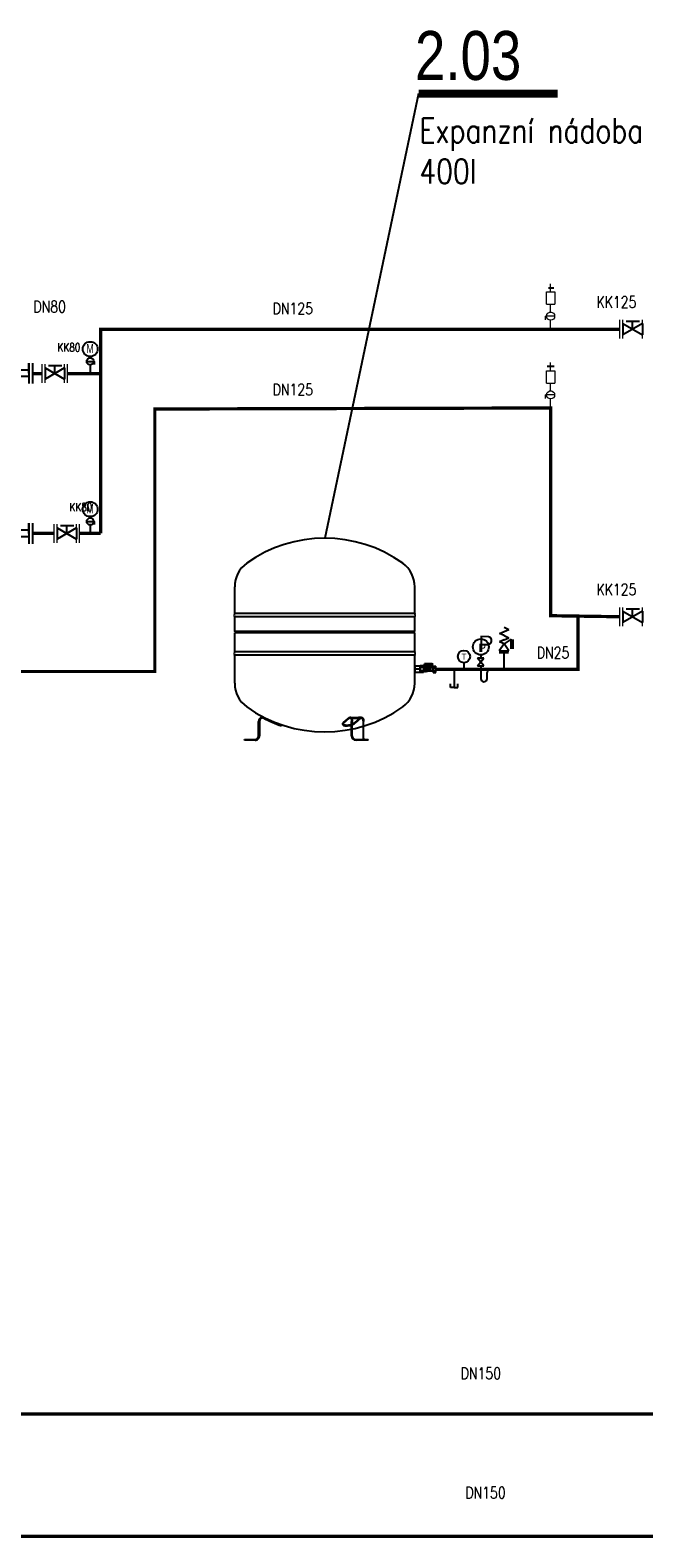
# Model space of a CAD drawing. Header units: millimetres. Extents: x -15830 to 4680139, y -28864 to 2281735.
# Tile 8 of 256: x 33718 to 37482, y 8085 to 17332. Entities that reach past the tile are written whole.
import ezdxf
from ezdxf.enums import TextEntityAlignment as Align

# ---------------------------------------------------------------- set-up
doc = ezdxf.new("R2010")
doc.units = ezdxf.units.MM
doc.linetypes.add('DASHED', pattern=[19.05, 12.7, -6.35])
for name, color, linetype in [('0 @ 100', 7, 'Continuous'), ('0 @ 50 (1)', 7, 'Continuous'), ('ARMATURY', 7, 'Continuous'), ('G armatury', 7, 'Continuous'), ('G_armatury', 7, 'Continuous'), ('NWT_UT_POZICE', 32, 'Continuous'), ('NWT_UT_PRIV', 1, 'Continuous'), ('NWT_UT_TEXT', 90, 'Continuous'), ('NWT_UT_ZARIZENI', 4, 'Continuous'), ('NWT_UT_ZARIZENÍ', 4, 'Continuous'), ('NWT_UT_ZPÁT', 150, 'DASHED'), ('UT_TEXT', 90, 'Continuous')]:
    doc.layers.add(name, color=color, linetype=linetype)
doc.layers.add('G-TECHOLOGIE', color=6, linetype='Continuous', lineweight=20)
doc.layers.add('NEKO_armatury', color=7, linetype='Continuous', lineweight=25)
doc.styles.add('ARIAL', font='arial.ttf', dxfattribs={"width": 0.8})
doc.styles.add('ROMANS', font='romans.shx', dxfattribs={"width": 0.8})
doc.styles.get("Standard").update_dxf_attribs({"font": 'arial.ttf'})

# ---------------------------------------------------------------- blocks, each defined once
blk = doc.blocks.new('ČERPADLO S PLYNULOU ZMĚNOU OTÁČEK (PŘÍRUBOVÉ)')
at = {"layer": 'NEKO_armatury', "lineweight": -3}
blk.add_hatch(color=256, dxfattribs=at).paths.add_polyline_path([(26043.94, 27754.68), (26042.58, 27752.34), (26045.29, 27752.34)])
for p, q in [((26040.79, 27758.68), (26047.09, 27758.68)), ((26047.09, 27757.43), (26040.79, 27757.43)), ((26043.94, 27757.43), (26042.06, 27757.43)), ((26043.94, 27757.43), (26042.94, 27757.43)), ((26042.94, 27757.43), (26042.94, 27755.01)), ((26043.94, 27757.43), (26045.81, 27757.43)), ((26043.94, 27757.43), (26047.09, 27757.43)), ((26043.94, 27757.43), (26044.94, 27757.43)), ((26044.94, 27757.43), (26044.94, 27755.01)), ((26040.69, 27749.05), (26043.94, 27754.68)), ((26042.46, 27752.13), (26045.41, 27752.13)), ((26042.58, 27752.34), (26045.29, 27752.34)), ((26043.94, 27754.68), (26047.19, 27749.05)), ((26040.69, 27749.05), (26047.19, 27749.05)), ((26041.2, 27749.95), (26046.67, 27749.95)), ((26041.69, 27750.8), (26046.18, 27750.8)), ((26042.12, 27751.53), (26045.76, 27751.53)), ((26047.09, 27744.43), (26040.79, 27744.43)), ((26040.79, 27743.18), (26047.09, 27743.18)), ((26043.94, 27744.43), (26042.06, 27744.43)), ((26042.94, 27744.43), (26042.94, 27746.84)), ((26043.94, 27744.43), (26042.94, 27744.43)), ((26043.94, 27744.43), (26045.81, 27744.43)), ((26043.94, 27744.43), (26047.09, 27744.43)), ((26043.94, 27744.43), (26044.94, 27744.43)), ((26044.94, 27744.43), (26044.94, 27746.84))]:
    blk.add_line(p, q, dxfattribs=at)
blk.add_circle((26043.94, 27750.93), 3.75, dxfattribs=at)
blk = doc.blocks.new('ČERPADLO-E PŘÍBUBOVÉ')
at = {"layer": 'NEKO_armatury', "lineweight": -3}
blk.add_blockref('ČERPADLO S PLYNULOU ZMĚNOU OTÁČEK (PŘÍRUBOVÉ)', (-26043.94, -27743.18), dxfattribs=at)
blk = doc.blocks.new('MKoprava')
at = {"layer": 'NWT_UT_ZARIZENI', "color": 2, "extrusion": (0, 1, 0)}
for p, q in [((259778.8, 68565), (259778.8, 68599.7)), ((259793.7, 68599.7), (259778.8, 68599.7)), ((259793.7, 68591), (259778.8, 68591)), ((259793.7, 68573.7), (259778.8, 68573.7)), ((259793.7, 68565), (259778.8, 68565)), ((259793.7, 68599.7), (259793.7, 68565)), ((259794, 68597.1), (259795.9, 68597.1)), ((259794, 68567.6), (259795.9, 68567.6)), ((259796.3, 68568), (259796.3, 68596.7)), ((259796.3, 68592.1), (259819, 68592.1)), ((259796.3, 68572.6), (259819, 68572.6)), ((259797.7, 68595.2), (259797.7, 68609.7)), ((259800.7, 68595.2), (259797.7, 68595.2)), ((259800.2, 68612.2), (259840.7, 68612.2)), ((259800.7, 68595.2), (259800.7, 68600.2)), ((259802.7, 68602.2), (259840.7, 68602.2)), ((259813.7, 68610.1), (259821.7, 68610.1)), ((259813.7, 68606.1), (259813.7, 68610.1)), ((259813.7, 68606.1), (259821.7, 68606.1)), ((259816.9, 68606.1), (259816.9, 68610.1)), ((259818.4, 68606.1), (259818.4, 68610.1)), ((259819.4, 68592.4), (259819.7, 68592.8)), ((259819.4, 68572.4), (259819.7, 68571.9)), ((259820.1, 68593.1), (259823.6, 68593.1)), ((259820.1, 68571.7), (259824.9, 68571.7)), ((259821.4, 68602.2), (259821.4, 68597.2)), ((259821.4, 68597.2), (259824.7, 68597.2)), ((259821.7, 68606.1), (259821.7, 68610.1)), ((259821.7, 68602.2), (259821.7, 68597.2)), ((259823.6, 68595.5), (259838.9, 68595.5)), ((259823.6, 68595.5), (259823.6, 68593.1)), ((259824.7, 68611.2), (259837.7, 68611.2)), ((259824.7, 68611.2), (259824.7, 68602.2)), ((259824.7, 68602.2), (259824.7, 68595.5)), ((259824.7, 68597.2), (259828.7, 68597.2)), ((259825.5, 68571.6), (259827.5, 68571)), ((259828.1, 68570.9), (259836, 68570.9)), ((259828.3, 68597.2), (259828.3, 68602.2)), ((259828.7, 68602.2), (259828.7, 68597.2)), ((259833.1, 68601.3), (259829.1, 68601.3)), ((259829.1, 68601.3), (259829.1, 68596)), ((259829.1, 68596), (259833.1, 68596)), ((259833.1, 68596), (259833.1, 68601.3)), ((259833.5, 68602.2), (259833.5, 68597.2)), ((259833.5, 68597.2), (259837.7, 68597.2)), ((259836.3, 68570.7), (259836.5, 68570.5)), ((259836.9, 68570.4), (259845.2, 68570.4)), ((259837.7, 68611.2), (259837.7, 68602.2)), ((259837.7, 68602.2), (259837.7, 68595.5)), ((259837.7, 68597.2), (259840.7, 68597.2)), ((259838.3, 68602.2), (259838.3, 68597.2)), ((259838.9, 68595.5), (259838.9, 68594.4)), ((259838.9, 68594.4), (259845.2, 68594.4)), ((259840.7, 68602.2), (259840.7, 68612.2)), ((259840.7, 68602.2), (259840.7, 68597.2)), ((259847.2, 68600.3), (259847.2, 68564.5)), ((259847.2, 68600.3), (259864.7, 68600.3)), ((259847.2, 68591.3), (259864.7, 68591.3)), ((259847.2, 68573.4), (259864.7, 68573.4)), ((259847.2, 68564.5), (259864.7, 68564.5)), ((259864.7, 68600.3), (259864.7, 68564.5))]:
    blk.add_line(p, q, dxfattribs=at)
at = {"layer": 'NWT_UT_ZARIZENI', "color": 2}
for p, q in [((259794, 68597.1), (259794, 68567.6)), ((259795.9, 68567.6), (259795.9, 68597.1)), ((259819, 68592.1), (259819, 68590.7)), ((259819, 68574), (259819, 68572.6)), ((259820.1, 68593.1), (259820.1, 68590.4)), ((259820.1, 68574.4), (259820.1, 68571.7)), ((259824.9, 68586), (259824.9, 68592.2)), ((259824.9, 68571.7), (259824.9, 68578.7)), ((259828.1, 68570.9), (259828.1, 68591.5)), ((259836, 68570.9), (259836, 68592.2)), ((259836.9, 68570.4), (259836.9, 68593.2)), ((259845.2, 68594.4), (259845.2, 68570.4))]:
    blk.add_line(p, q, dxfattribs=at)
blk.add_circle((259817.2, 68582.4), 8.5, dxfattribs=at)
at = {"layer": 'NWT_UT_ZARIZENI', "color": 2, "extrusion": (0, 0, -1)}
blk.add_circle((-259817.2, 68582.4), 2.5, dxfattribs=at)
for centre, radius, start, end in [((-259794, 68597.5), 0.4, 270, 330), ((-259794, 68567.2), 0.4, 30, 90), ((-259795.9, 68596.7), 0.4, 90, 180), ((-259795.9, 68568), 0.4, 180, 270), ((-259802.7, 68600.2), 2, 0, 90), ((-259819, 68592.6), 0.5, 210, 270), ((-259819, 68572.1), 0.5, 90, 150), ((-259820.1, 68592.6), 0.5, 30, 90), ((-259820.1, 68572.2), 0.5, 270, 330), ((-259824.9, 68569.7), 2, 90, 107.07303), ((-259828.1, 68572.9), 2, 270, 287.07303), ((-259836, 68570.4), 0.5, 90, 135), ((-259836.9, 68570.9), 0.5, 270, 315), ((-259845.2, 68596.4), 2, 180, 270), ((-259845.2, 68568.4), 2, 90, 180)]:
    blk.add_arc(centre, radius, start, end, dxfattribs=at)
at = {"layer": 'NWT_UT_ZARIZENI', "color": 2}
for centre, radius, start, end in [((259800.2, 68609.7), 2.5, 90, 180), ((259843.4, 68620.7), 33.9, 234.35798, 237.07142), ((259826, 68593.8), 2.03, 236.26508, 254.60019), ((259827.8, 68600.7), 9.06, 255.54764, 268.54011), ((259827.5, 68589.7), 1.96, 70.78832, 88.3356), ((259831.3, 68600.6), 9.67, 250.82393, 299.01315), ((259834.9, 68593.6), 1.77, 306.24369, 335.09851), ((259837.4, 68592.4), 0.951, 119.282, 149.40359), ((259824.4, 68616.9), 26.8, 297.77909, 302.6958)]:
    blk.add_arc(centre, radius, start, end, dxfattribs=at)
blk = doc.blocks.new('Vypouštěcí ventil')
at = {"layer": 'NEKO_armatury', "color": 0, "lineweight": -3}
for p, q in [((0, 0), (0, -5)), ((-1, -5), (-1, -4)), ((1, -5), (1, -4)), ((0, -5), (-1, -5)), ((0, -5), (1, -5))]:
    blk.add_line(p, q, dxfattribs=at)
blk = doc.blocks.new('TEPLOMĚR')
at = {"layer": 'NEKO_armatury', "color": 0, "lineweight": -3}
blk.add_line((0, 3.75), (0, 1.07), dxfattribs=at)
blk.add_circle((0, 6.25), 2.5, dxfattribs=at)
blk.add_text('T', height=2.5, dxfattribs=at).set_placement((0, 6.25), align=Align.MIDDLE_CENTER)
blk = doc.blocks.new('*U718')
at = {"layer": '0 @ 100', "color": 7}
blk.add_text('P', height=6.7, dxfattribs=at).set_placement((-10.06, 7.04))
at = {"layer": '0 @ 50 (1)', "color": 7}
blk.add_text('P', height=3.35, dxfattribs=at).set_placement((-10.06, 7.04))
blk = doc.blocks.new('MANOMETR SMYČKA')
at = {"layer": 'NEKO_armatury', "lineweight": -3}
for p, q in [((-7.8, 4.55), (-10.4, 4.55)), ((-10.4, 1.3), (-7.8, 4.55)), ((-7.8, 1.3), (-10.4, 4.55)), ((-10.4, 1.3), (-7.8, 1.3)), ((-9.1, 5.85), (-9.1, 4.55)), ((-9.1, 4.55), (-7.8, 4.55)), ((-9.1, 1.3), (-9.1, -3.9)), ((-5.2, 0), (0, 0)), ((-7.8, -5.2), (-7.8, -5.2)), ((-6.5, -3.9), (-6.5, -1.3))]:
    blk.add_line(p, q, dxfattribs=at)
blk.add_circle((-9.1, 9.1), 3.25, dxfattribs=at)
for centre, start, end in [((-7.8, -3.9), 180, 270), ((-7.8, -3.9), 270, 0), ((-5.2, -1.3), 90, 180)]:
    blk.add_arc(centre, 1.3, start, end, dxfattribs=at)
blk.add_blockref('*U718', (0, 0))

msp = doc.modelspace()

# ---------------------------------------------------------------- linework, layer by layer
for points in [[(36896.69, 15752.363), (36929.521, 15752.363)], [(36888.976, 15271.743), (36931.867, 15271.743)]]:
    msp.add_lwpolyline(points)
at = {"layer": 'ARMATURY'}
for p, q in [((34064.528, 15300.938), (34112.909, 15300.938)), ((34085.973, 15331.075), (34085.973, 15322.798)), ((34085.973, 15279.493), (34085.973, 15227.318)), ((34112.909, 15281.837), (34112.909, 15300.938)), ((34085.973, 14348.969), (34085.973, 14340.692)), ((34064.528, 14318.832), (34112.909, 14318.832)), ((34085.973, 14297.387), (34085.973, 14245.212)), ((34112.909, 14299.731), (34112.909, 14318.832)), ((36596.193, 13631.787), (36654.079, 13657.367)), ((36625.136, 13618.998), (36596.193, 13631.787)), ((36668.407, 13596.298), (36624.907, 13567.798)), ((36625.136, 13670.157), (36654.079, 13657.367)), ((36625.136, 13618.998), (36654.079, 13606.208)), ((36625.136, 13593.418), (36654.079, 13606.208)), ((36668.407, 13537.798), (36668.407, 13596.298)), ((36678.683, 13595.676), (36678.683, 13537.176)), ((36652.954, 13514.258), (36594.454, 13514.258)), ((36625.075, 13568.035), (36595.075, 13524.535)), ((36595.075, 13524.535), (36653.575, 13524.535)), ((36625.136, 13593.418), (36596.193, 13580.628)), ((36625.136, 13567.839), (36596.193, 13580.628)), ((36623.704, 13514.258), (36623.704, 13412.364)), ((36653.575, 13524.535), (36625.075, 13568.035))]:
    msp.add_line(p, q, dxfattribs=at)
for centre, radius in [((34085.973, 15376.132), 45.472), ((34085.973, 15300.938), 21.445), ((34085.973, 14394.026), 45.472), ((34085.973, 14318.832), 21.445)]:
    msp.add_circle(centre, radius, dxfattribs=at)
at = {"layer": 'G armatury'}
for p, q in [((37374.159, 15546.762), (37455.71, 15546.762)), ((37413.186, 15497.885), (37413.186, 15546.762)), ((37473.121, 15532.488), (37353.251, 15463.282)), ((37353.251, 15532.488), (37353.251, 15463.282)), ((37353.251, 15532.488), (37473.121, 15463.282)), ((37473.121, 15532.488), (37473.121, 15463.282)), ((33928.717, 15260.61), (33808.847, 15191.403)), ((33808.847, 15260.61), (33808.847, 15191.403)), ((33808.847, 15260.61), (33928.717, 15191.403)), ((33829.755, 15274.884), (33911.306, 15274.884)), ((33868.782, 15226.006), (33868.782, 15274.884)), ((33928.717, 15260.61), (33928.717, 15191.403)), ((34002.468, 14280.336), (33882.598, 14211.13)), ((33882.598, 14280.336), (33882.598, 14211.13)), ((33882.598, 14280.336), (34002.468, 14211.13)), ((33903.506, 14294.61), (33985.057, 14294.61)), ((33942.533, 14245.733), (33942.533, 14294.61)), ((34002.468, 14280.336), (34002.468, 14211.13)), ((37374.159, 13783.513), (37455.71, 13783.513)), ((37413.186, 13734.635), (37413.186, 13783.513)), ((37473.121, 13769.238), (37353.251, 13700.032)), ((37353.251, 13769.238), (37353.251, 13700.032)), ((37353.251, 13769.238), (37473.121, 13700.032)), ((37473.121, 13769.238), (37473.121, 13700.032))]:
    msp.add_line(p, q, dxfattribs=at)
at = {"layer": 'G-TECHOLOGIE', "color": 7}
for p, q in [((37334.97, 15440.216), (37334.97, 15555.554)), ((37334.97, 15440.216), (37334.97, 15555.554)), ((37353.251, 15440.216), (37353.251, 15555.554)), ((37473.121, 15440.216), (37473.121, 15555.554)), ((37473.121, 15440.216), (37473.121, 15555.554)), ((37473.121, 15440.216), (37473.121, 15555.554)), ((33790.566, 15168.338), (33790.566, 15283.675)), ((33790.566, 15168.338), (33790.566, 15283.675)), ((33808.847, 15168.338), (33808.847, 15283.675)), ((33928.717, 15168.338), (33928.717, 15283.675)), ((33928.717, 15168.338), (33928.717, 15283.675)), ((33928.717, 15168.338), (33928.717, 15283.675)), ((33946.998, 15168.338), (33946.998, 15283.675)), ((33864.317, 14188.064), (33864.317, 14303.402)), ((33864.317, 14188.064), (33864.317, 14303.402)), ((33882.598, 14188.064), (33882.598, 14303.402)), ((34002.468, 14188.064), (34002.468, 14303.402)), ((34002.468, 14188.064), (34002.468, 14303.402)), ((34002.468, 14188.064), (34002.468, 14303.402)), ((34020.749, 14188.064), (34020.749, 14303.402)), ((37334.97, 13676.966), (37334.97, 13792.304)), ((37334.97, 13676.966), (37334.97, 13792.304)), ((37353.251, 13676.966), (37353.251, 13792.304)), ((37473.121, 13676.966), (37473.121, 13792.304)), ((37473.121, 13676.966), (37473.121, 13792.304)), ((37473.121, 13676.966), (37473.121, 13792.304))]:
    msp.add_line(p, q, dxfattribs=at)
at = {"layer": 'G_armatury', "lineweight": 20, "ltscale": 1000}
for p, q in [((36884.197, 15651.046), (36884.197, 15726.469)), ((36884.197, 15726.469), (36936.645, 15726.469)), ((36884.197, 15651.046), (36884.197, 15726.469)), ((36884.197, 15726.469), (36936.645, 15726.469)), ((36910.421, 15726.469), (36910.421, 15776.792)), ((36910.421, 15726.469), (36910.421, 15776.791)), ((36936.746, 15726.469), (36936.746, 15651.046)), ((36936.746, 15726.469), (36936.746, 15651.046)), ((36884.197, 15651.046), (36936.645, 15651.046)), ((36884.197, 15651.046), (36936.645, 15651.046)), ((36910.421, 15603.047), (36910.421, 15651.046)), ((36910.421, 15603.047), (36910.421, 15651.046)), ((36935.165, 15578.303), (36879.341, 15578.303)), ((36879.341, 15556.263), (36879.341, 15578.303)), ((36935.165, 15578.302), (36879.341, 15578.302)), ((36879.341, 15556.263), (36879.341, 15578.302)), ((36910.421, 15497.885), (36910.421, 15553.558)), ((36910.421, 15243.681), (36910.421, 15294.004)), ((36910.421, 15243.681), (36910.421, 15294.004)), ((36884.197, 15168.258), (36884.197, 15243.681)), ((36884.197, 15243.681), (36936.645, 15243.681)), ((36884.197, 15168.258), (36884.197, 15243.681)), ((36884.197, 15243.681), (36936.645, 15243.681)), ((36884.197, 15168.258), (36936.645, 15168.258)), ((36884.197, 15168.258), (36936.645, 15168.258)), ((36910.421, 15120.259), (36910.421, 15168.258)), ((36910.421, 15120.259), (36910.421, 15168.258)), ((36936.746, 15243.681), (36936.746, 15168.258)), ((36936.746, 15243.681), (36936.746, 15168.258)), ((36935.165, 15095.515), (36879.341, 15095.515)), ((36879.341, 15073.475), (36879.341, 15095.515)), ((36935.165, 15095.515), (36879.341, 15095.515)), ((36879.341, 15073.475), (36879.341, 15095.515)), ((36910.421, 15015.097), (36910.421, 15070.771))]:
    msp.add_line(p, q, dxfattribs=at)
at = {"layer": 'G_armatury'}
for p, q in [((36910.421, 15603.047), (36910.421, 15607.658)), ((36910.421, 15603.047), (36910.421, 15607.658)), ((36910.421, 15120.259), (36910.421, 15124.87)), ((36910.421, 15120.259), (36910.421, 15124.87))]:
    msp.add_line(p, q, dxfattribs=at)
at = {"layer": 'G_armatury', "lineweight": 20, "ltscale": 1000}
for centre in [(36910.421, 15578.303), (36910.421, 15578.302), (36910.421, 15095.515), (36910.421, 15095.515)]:
    msp.add_circle(centre, 24.744, dxfattribs=at)
at = {"layer": 'NWT_UT_PRIV', "color": 5, "const_width": 20}
for points in [[(37334.97, 15497.885), (34150.297, 15497.885), (34150.297, 15497.885), (34150.297, 15497.885), (34150.297, 14245.733)], [(33790.566, 15226.006), (33734.483, 15226.006)], [(33946.998, 15226.006), (34150.297, 15226.006)], [(33864.317, 14245.733), (33734.483, 14245.733)], [(34020.749, 14245.733), (34150.297, 14245.733)], [(26731.046, 9381.396), (26731.046, 8094.966), (38030.701, 8094.966)]]:
    msp.add_lwpolyline(points, dxfattribs=at)
at = {"layer": 'NWT_UT_TEXT'}
msp.add_lwpolyline([(36100.654, 16943.028), (35524.637, 14216.384)], dxfattribs=at)
at = {"layer": 'NWT_UT_TEXT', "const_width": 47.438}
msp.add_lwpolyline([(36100.654, 16943.028), (36953.646, 16943.028)], dxfattribs=at)
at = {"layer": 'NWT_UT_ZARIZENÍ'}
for p, q in [((34972.487, 13754.684), (34972.487, 13918.223)), ((36076.787, 13754.684), (36076.787, 13918.223)), ((34972.487, 13643.984), (34972.487, 13733.084)), ((36076.787, 13643.984), (36076.787, 13733.084)), ((34980.587, 13635.884), (34972.487, 13643.984)), ((34972.487, 13519.784), (34972.487, 13635.884)), ((36068.687, 13635.884), (36076.787, 13643.984)), ((36076.787, 13519.784), (36076.787, 13635.884)), ((34972.487, 13326.545), (34972.487, 13498.184)), ((36076.787, 13326.545), (36076.787, 13498.184)), ((36110.537, 13412.364), (36076.787, 13412.364)), ((35673.893, 13116.887), (35638.591, 13085.174)), ((35640.582, 13080.966), (35675.128, 13112.054)), ((35709.875, 13086.125), (35744.041, 13116.887)), ((35745.276, 13112.054), (35710.73, 13080.966)), ((35065.637, 12977.084), (35065.637, 12982.484)), ((35754.137, 12977.084), (35754.137, 12982.484))]:
    msp.add_line(p, q, dxfattribs=at)
at = {"layer": 'NWT_UT_ZARIZENÍ', "extrusion": (0, 1, 0)}
for p, q in [((36076.787, 13754.684), (34972.487, 13754.684)), ((36076.787, 13733.084), (34972.487, 13733.084)), ((36076.787, 13643.984), (34972.487, 13643.984)), ((36076.787, 13635.884), (34972.487, 13635.884)), ((36076.787, 13519.784), (34972.487, 13519.784)), ((36076.787, 13498.184), (34972.487, 13498.184)), ((35118.934, 13004.084), (35118.934, 13092.816)), ((35124.362, 13092.816), (35124.362, 13004.084)), ((35260.093, 13065.365), (35262.094, 13071.439)), ((35635.918, 13073.037), (35635.065, 13078.183)), ((35673.893, 13116.887), (35674.019, 13117.015)), ((35674.15, 13117.125), (35674.019, 13117.015)), ((35675.128, 13112.054), (35675.162, 13112.089)), ((35675.197, 13112.118), (35675.162, 13112.089)), ((35689.7, 13004.084), (35689.7, 13092.816)), ((35692.414, 13004.084), (35692.414, 13092.816)), ((35744.041, 13116.887), (35744.167, 13117.015)), ((35744.298, 13117.125), (35744.167, 13117.015)), ((35745.276, 13112.054), (35745.31, 13112.089)), ((35745.346, 13112.118), (35745.31, 13112.089)), ((35759.848, 13092.816), (35759.848, 12990.149)), ((35762.562, 12990.149), (35762.562, 13092.816)), ((35031.887, 12982.484), (35072.387, 12982.484)), ((35031.887, 12977.084), (35031.887, 12982.484)), ((35072.387, 12977.084), (35031.887, 12977.084)), ((35072.387, 12982.484), (35097.217, 12982.484)), ((35097.217, 12977.084), (35072.387, 12977.084)), ((35714.014, 12982.484), (35791.262, 12982.484)), ((35791.262, 12977.084), (35716.7, 12977.084)), ((35791.262, 12977.084), (35791.262, 12982.484))]:
    msp.add_line(p, q, dxfattribs=at)
at = {"layer": 'NWT_UT_ZARIZENÍ'}
msp.add_lwpolyline([(36076.787, 13394.207), (36110.537, 13394.207), (36110.537, 13430.522), (36076.787, 13430.522)], close=True, dxfattribs=at)
for centre, radius, start, end in [((35524.637, 13394.395), 821.989, 54.3973691, 125.6026309), ((35150.687, 13918.446), 178.201, 125.9348642, 180.0742621), ((35898.587, 13918.447), 178.199, 359.9254725, 54.0652311), ((34984.137, 13743.884), 14.85, 149.3865521, 210.6134479), ((36065.136, 13743.884), 14.85, 329.3865521, 30.6134479), ((34984.137, 13508.984), 14.85, 149.3865521, 210.6134479), ((36065.136, 13508.984), 14.85, 329.3865521, 30.6134479), ((35150.686, 13326.32), 178.199, 179.9254725, 234.0652311), ((35898.586, 13326.321), 178.201, 305.9348642, 0.0742621), ((35524.637, 13850.373), 821.989, 234.3973691, 305.6026309), ((35145.287, 13092.816), 26.352, 82.1265312, 180), ((35145.287, 13092.816), 20.925, 83.6350866, 180), ((35524.984, 13838.206), 816.976, 242.4889157, 251.0808486), ((35654.894, 13099.471), 29.093, 227.0317349, 272.3221582), ((35655.574, 13172.018), 101.617, 270.2812127, 302.3005306), ((35655.331, 13173.955), 108.691, 270.8393523, 288.4339539), ((35714.355, 13411.995), 300.279, 263.4002131, 276.5219477), ((35714.505, 13414.535), 297.419, 263.3399187, 276.7350561), ((35666.351, 13146.243), 78.934, 287.2058183, 304.210057), ((35097.277, 13004.141), 21.657, 269.8391065, 359.8497343), ((35097.292, 13004.153), 27.069, 269.8398247, 359.8531754), ((35716.7, 13004.084), 27, 180, 270), ((35714.014, 13004.084), 21.6, 180, 270), ((35781.448, 12990.149), 21.6, 180, 217.2182478), ((35781.448, 12990.149), 18.886, 180, 203.9438129)]:
    msp.add_arc(centre, radius, start, end, dxfattribs=at)
for centre, start_param, end_param in [((34965.692, 13754.903), 2.55572844, 3.10656094), ((34965.692, 13732.865), -3.10656094, -2.55572844), ((36083.581, 13754.903), 0.03503171, 0.58586422), ((36083.581, 13732.865), -0.58586422, -0.03503171), ((34965.692, 13520.003), 2.55572844, 3.10656094), ((34965.692, 13497.965), -3.10656094, -2.55572844), ((36083.581, 13520.003), 0.03503171, 0.58586422), ((36083.581, 13497.965), -0.58586422, -0.03503171)]:
    msp.add_ellipse(centre, major_axis=(-6.799, 0), ratio=0.91954989, start_param=start_param, end_param=end_param, dxfattribs=at)
at = {"layer": 'NWT_UT_ZARIZENÍ', "extrusion": (0, 0, -1)}
for centre, major_axis, start_param, end_param in [((35679.238, 13092.816), (0, 26.352), 5.88672461, 7.85398163), ((35679.238, 13092.816), (0, 20.925), 5.88672461, 7.85398163), ((35749.386, 13092.816), (0, 26.352), 5.88672461, 6.22448369), ((35749.386, 13092.816), (0, 20.925), 5.88672461, 7.85398163), ((35749.386, 13092.816), (0, 26.352), 6.22448369, 7.85398163)]:
    msp.add_ellipse(centre, major_axis=major_axis, ratio=0.5, start_param=start_param, end_param=end_param, dxfattribs=at)
at = {"layer": 'NWT_UT_ZARIZENÍ'}
for points, knots in [([(35635.065, 13078.183), (35634.887, 13079.255), (35635.089, 13080.391), (35636.369, 13082.962), (35637.604, 13084.395), (35639.466, 13085.919), (35639.595, 13086.022), (35639.726, 13086.125)], [-5.549817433, -5.549817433, -5.549817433, -5.549817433, -5.189472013, -5.189472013, -4.758230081, -4.758230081, -4.726800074, -4.726800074, -4.726800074, -4.726800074]), ([(35640.582, 13080.966), (35639.013, 13079.737), (35637.816, 13078.494), (35635.98, 13075.665), (35635.634, 13074.11), (35636.431, 13070.923), (35637.909, 13069.38), (35642.762, 13066.946), (35646.084, 13066.079), (35652.225, 13065.394), (35654.508, 13065.276), (35656.923, 13065.276)], [-4.73187707, -4.73187707, -4.73187707, -4.73187707, -4.35699502, -4.35699502, -3.86801523, -3.86801523, -3.27186795, -3.27186795, -2.67723596, -2.67723596, -2.36580206, -2.36580206, -2.36580206, -2.36580206])]:
    msp.add_open_spline(points, degree=3, knots=knots, dxfattribs=at)
at = {"layer": 'NWT_UT_ZPÁT', "color": 5, "ltscale": 0.25}
for points in [[(37334.97, 13734.635, 20, 20, 0), (36910.421, 13740.994, 20, 20, 0), (36910.421, 15015.097, 20, 20, 0), (34482.399, 15008.738, 20, 20, 0), (34482.399, 13398.572, 20, 20, 0), (33588.097, 13398.572, 20, 20, 0), (33588.097, 13398.572, 20, 20, 0), (33588.097, 14710.459, 20, 20, 0), (33270.744, 14710.459, 0, 0, 0)], [(36207.174, 13412.364, 20, 20, 0), (37077.52, 13412.514, 20, 20, 0), (37077.52, 13734.784, 0, 0, 0)]]:
    msp.add_lwpolyline(points, format="xyseb", dxfattribs=at)
at = {"layer": 'NWT_UT_ZPÁT', "color": 5, "ltscale": 0.25, "const_width": 20}
msp.add_lwpolyline([(30643.291, 8844.966), (40365.243, 8844.966), (40365.243, 14375.867)], dxfattribs=at)

# ---------------------------------------------------------------- block references
at = {"xscale": -1.125, "yscale": 1.125, "zscale": 1.125}
msp.add_blockref('MKoprava', (328458.301, -63742.801), dxfattribs=at)
at = {"layer": 'NEKO_armatury', "xscale": 20, "yscale": 20, "zscale": 20, "rotation": 89.99999999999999}
for p in [(33734.483, 15227.733), (33734.483, 14245.627)]:
    msp.add_blockref('ČERPADLO-E PŘÍBUBOVÉ', p, dxfattribs=at)
at = {"layer": 'NEKO_armatury'}
for name, p, xscale, yscale, zscale in [('MANOMETR SMYČKA', (36618.504, 13413.104), 15, 15, 15), ('TEPLOMĚR', (36378.927, 13396.294), 15, 15, 15), ('Vypouštěcí ventil', (36319.256, 13412.364), 22.5, 22.5, 22.5)]:
    msp.add_blockref(name, p, dxfattribs=dict(at, xscale=xscale, yscale=yscale, zscale=zscale))

# ---------------------------------------------------------------- texts
at = {"layer": 'ARMATURY', "width": 0.7}
for p in [(34062.175, 15351.635), (34062.175, 14369.529)]:
    msp.add_text('M', height=56.216, rotation=0, dxfattribs=at).set_placement(p)
at = {"layer": 'NWT_UT_POZICE', "color": 1, "style": 'ARIAL', "width": 0.8}
msp.add_text('2.03', height=300, rotation=359.9993989, dxfattribs=at).set_placement((36078.209, 17027.174))
at = {"layer": 'NWT_UT_TEXT', "insert": (36105.512, 16791.883), "char_height": 150, "attachment_point": 1, "style": 'ROMANS'}
msp.add_mtext_dynamic_manual_height_columns('Expanzní nádoba\\P400l', width=2225.33593, gutter_width=12.5, heights=[0], dxfattribs=at)
at = {"layer": 'UT_TEXT', "style": 'ROMANS'}
for s, insert, char_height, attachment_point in [('DN80', (33737.73, 15671.49), 70, 1), ('DN125', (35205.517, 15660.227), 70, 1), ('KK125', (37191.689, 15700.195), 70, 1), ('KK80', (34025.887, 15411.684), 50, 3), ('DN125', (35205.517, 15162.836), 70, 1), ('KK80', (34099.638, 14431.41), 50, 3), ('KK125', (37191.689, 13936.945), 70, 1), ('DN25', (36825.692, 13549.327), 70, 1), ('DN150', (36358.9, 9129.166), 70, 1), ('DN150', (36387.342, 8397.272), 70, 1)]:
    msp.add_mtext_dynamic_manual_height_columns(s, width=237.65009, gutter_width=12.5, heights=[0], dxfattribs=dict(at, insert=insert, char_height=char_height, attachment_point=attachment_point))

doc.saveas('drawing.dxf')
